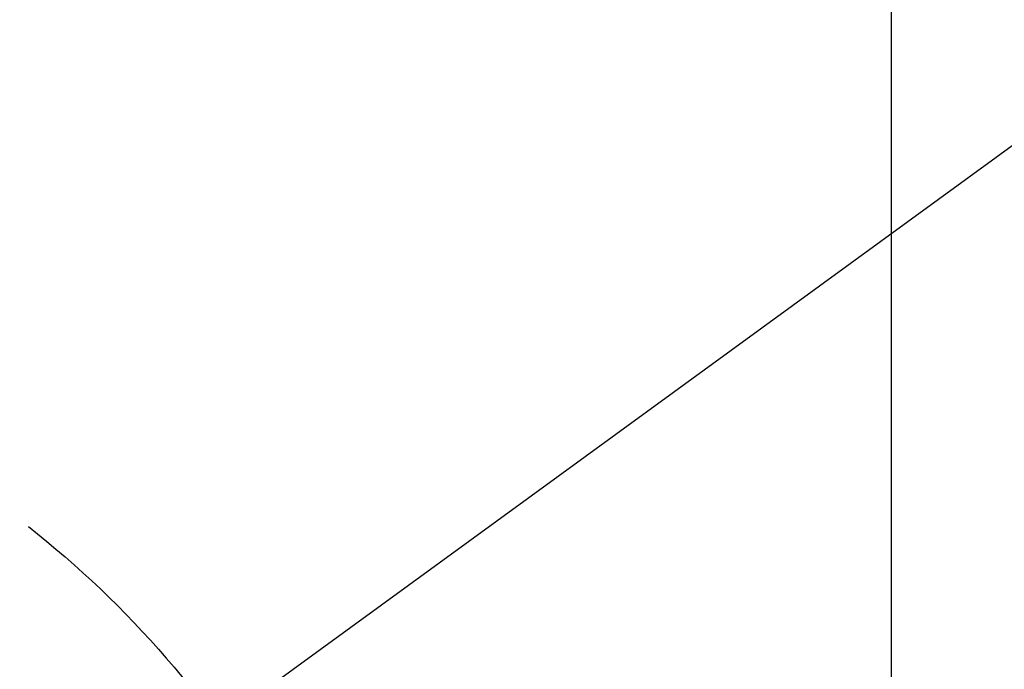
# Model space of a CAD drawing. Extents: x 0 to 8410, y 0 to 5940.
# Tile 61 of 158: x 1330 to 1666, y 4642 to 4864. Entities that reach past the tile are written whole.
import ezdxf

# ---------------------------------------------------------------- set-up
doc = ezdxf.new("R2010")
doc.units = 0
doc.header["$LTSCALE"] = 10
doc.linetypes.add('CENTERX2', pattern=[20.32, 12.7, -2.54, 2.54, -2.54])
doc.layers.get('0').update_dxf_attribs({"linetype": 'CONTINUOUS'})
doc.styles.add('SLDTEXTSTYLE0', font='TXT', dxfattribs={"width": 0.605})
doc.dimstyles.new('SLDDIMSTYLE1', dxfattribs={"dimtxt": 50, "dimasz": 50, "dimexe": 0, "dimexo": 0.0625, "dimgap": 12.5, "dimtad": 1, "dimdec": 1, "dimrnd": 1e-09, "dimzin": 12, "dimtxsty": 'SLDTEXTSTYLE0', "dimsah": 1, "dimcen": 0.09, "dimazin": 3, "dimtfac": 1, "dimtofl": 0, "dimtmove": 0, "dimatfit": 3, "dimtolj": 1, "dimtzin": 12})
doc.dimstyles.new('SLDDIMSTYLE5', dxfattribs={"dimtxt": 0.18, "dimasz": 50, "dimexe": 0, "dimexo": 0.0625, "dimgap": 0, "dimtad": 0, "dimtih": 1, "dimtoh": 1, "dimdec": 0, "dimrnd": 1e-09, "dimzin": 0, "dimtxsty": 'STANDARD', "dimblk1": 'NONE', "dimblk2": 'NONE', "dimsah": 1, "dimcen": 0.09, "dimazin": 3, "dimtfac": 50, "dimtdec": 0, "dimtofl": 0, "dimtmove": 0, "dimatfit": 3, "dimtolj": 1, "dimtzin": 0})

# ---------------------------------------------------------------- blocks, each defined once
blk = doc.blocks.new('_D_21')
at = {"color": 7, "linetype": 'CONTINUOUS'}
for p, q in [((617.65, 4028.63), (617.65, 4923.91)), ((1627.65, 4028.63), (1627.65, 4923.91)), ((1627.65, 4908.91), (617.65, 4908.91))]:
    blk.add_line(p, q, dxfattribs=at)
for points in [[(617.65, 4908.91), (667.65, 4901.41), (667.65, 4916.41)], [(1627.65, 4908.91), (1577.65, 4916.41), (1577.65, 4901.41)]]:
    blk.add_solid(points, dxfattribs=at)
at = {"color": 7, "linetype": 'CONTINUOUS', "insert": (1046.26, 4973.37), "char_height": 50, "attachment_point": 1, "style": 'SLDTEXTSTYLE0'}
blk.add_mtext('1010', dxfattribs=at)
blk = doc.blocks.new('_NONE')

msp = doc.modelspace()

# ---------------------------------------------------------------- linework, layer by layer
at = {"color": 7, "linetype": 'CENTERX2'}
msp.add_circle((1122.648021, 4423.021738), 340, dxfattribs=at)

# ---------------------------------------------------------------- dimensions: what is measured, and where the dimension line sits
at = {"color": 7, "linetype": 'CONTINUOUS'}
dim = msp.add_linear_dim(base=(617.648021, 4908.914086), p1=(1627.648021, 4008.6305), p2=(617.648021, 4008.6305), dimstyle='SLDDIMSTYLE1', dxfattribs=at)
dim.commit()
dim.dimension.update_dxf_attribs({"geometry": '_D_21', "text_midpoint": (1122.648021, 4908.914086), "dimtype": 160})

# ---------------------------------------------------------------- leaders
at = {"color": 7, "linetype": 'CONTINUOUS', "has_arrowhead": 0}
msp.add_leader([(1923.270633, 5005.670619), (1249.995356, 4515.698089)], dimstyle='SLDDIMSTYLE5', dxfattribs=at)

doc.saveas('drawing.dxf')
